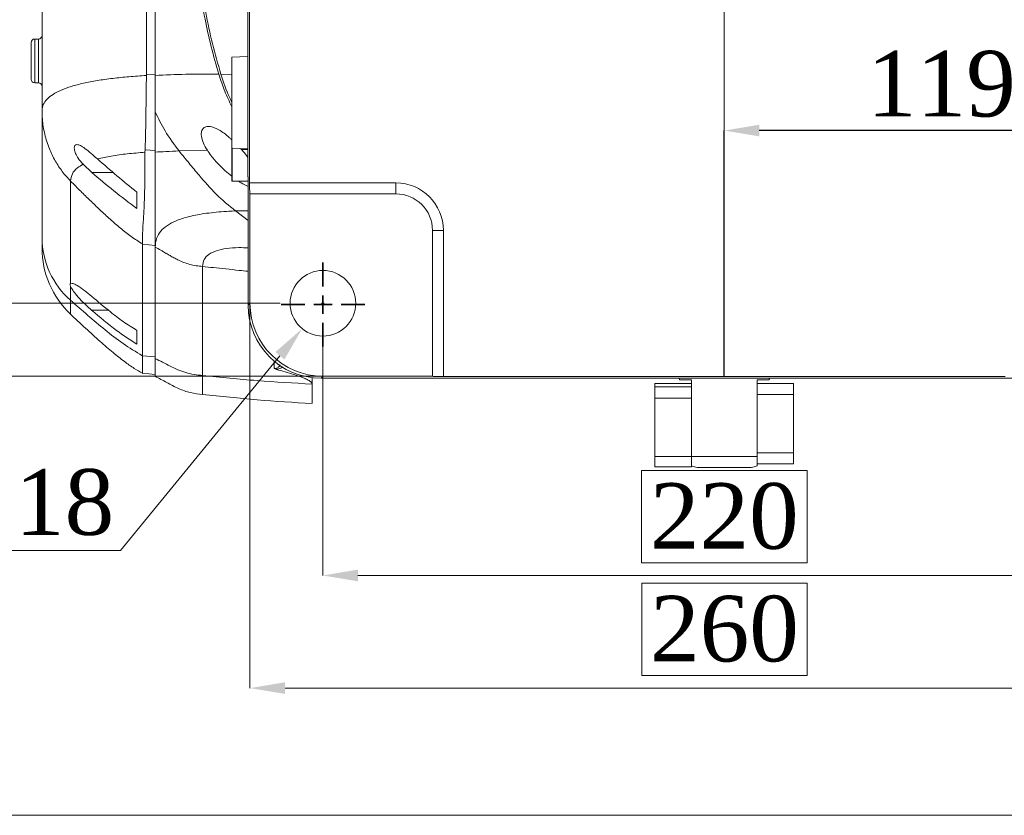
# Model space of a CAD drawing. Header units: millimetres. Extents: x 739 to 2419, y 424 to 1092.
# Tile 44 of 58: x 2087 to 2155, y 917 to 971. Entities that reach past the tile are written whole.
import ezdxf

# ---------------------------------------------------------------- set-up
doc = ezdxf.new("R2010")
doc.units = ezdxf.units.MM
doc.header["$PDSIZE"] = -1
doc.layers.add('5', color=7, linetype='Continuous', lineweight=35)
doc.styles.add('SLDTEXTSTYLE0', font='TXT', dxfattribs={"width": 0.7})
doc.styles.get("Standard").update_dxf_attribs({"font": 'times.ttf'})
doc.dimstyles.new('SLDDIMSTYLE1', dxfattribs={"dimtxt": 3.5, "dimasz": 2.4, "dimexe": 0, "dimexo": 0.0625, "dimgap": 0.875, "dimtad": 0, "dimtih": 1, "dimtoh": 1, "dimdec": 4, "dimlfac": 7, "dimzin": 12, "dimdsep": 46, "dimtxsty": 'SLDTEXTSTYLE0', "dimsah": 1, "dimcen": 0.09, "dimazin": 3, "dimtfac": 1, "dimtdec": 3, "dimtofl": 0, "dimtmove": 0, "dimatfit": 3, "dimfxl": 1, "dimfrac": 2, "dimtolj": 1, "dimtzin": 12, "dimlwd": 5, "dimlwe": 5, "dimarcsym": 0})
doc.dimstyles.new('SLDDIMSTYLE3', dxfattribs={"dimtxt": 3.5, "dimasz": 2.4, "dimexe": 0, "dimexo": 0.0625, "dimgap": 0.875, "dimtad": 2, "dimlfac": 2, "dimrnd": 1e-09, "dimzin": 12, "dimdsep": 46, "dimtxsty": 'SLDTEXTSTYLE0', "dimsah": 1, "dimcen": 0.09, "dimadec": 0, "dimazin": 3, "dimtfac": 1, "dimtdec": 3, "dimtofl": 0, "dimtmove": 0, "dimatfit": 3, "dimfxl": 1, "dimfrac": 2, "dimtolj": 1, "dimtzin": 12, "dimlwd": 5, "dimlwe": 5, "dimarcsym": 0})
doc.dimstyles.new('SLDDIMSTYLE4', dxfattribs={"dimtxt": 3.5, "dimasz": 2.4, "dimexe": 0, "dimexo": 0.0625, "dimgap": 0.875, "dimtad": 2, "dimlfac": 2, "dimrnd": 1e-09, "dimzin": 12, "dimdsep": 46, "dimtxsty": 'SLDTEXTSTYLE0', "dimsah": 1, "dimcen": 0.09, "dimadec": 0, "dimazin": 3, "dimtfac": 1, "dimtdec": 3, "dimtmove": 0, "dimatfit": 0, "dimfxl": 1, "dimfrac": 2, "dimtolj": 1, "dimtzin": 12, "dimarcsym": 0})

# ---------------------------------------------------------------- blocks, each defined once
blk = doc.blocks.new('*D123')
at = {"layer": '5', "color": 0, "lineweight": 5}
for p, q in [((2103.173, 979.24), (2084.224, 979.24)), ((2084.224, 954.14), (2084.224, 976.84)), ((2105.324, 951.74), (2084.224, 951.74))]:
    blk.add_line(p, q, dxfattribs=at)
at = {"layer": '5', "color": 0}
for points in [[(2084.624, 976.84), (2083.824, 976.84), (2084.224, 979.24)], [(2083.824, 954.14), (2084.624, 954.14), (2084.224, 951.74)]]:
    blk.add_solid(points, dxfattribs=at)
at = {"layer": 'Defpoints', "color": 0}
for p in [(2084.224, 979.24), (2103.236, 979.24), (2105.387, 951.74)]:
    blk.add_point(p, dxfattribs=at)
at = {"layer": '5', "color": 0, "lineweight": 5, "insert": (2078.771, 965.49), "char_height": 4.5, "attachment_point": 2, "rotation": 90}
blk.add_mtext('\\A1;110', dxfattribs=at)
blk = doc.blocks.new('*D124')
at = {"layer": '5', "color": 0, "lineweight": -2}
for p, q in [((2135.762, 946.776), (2135.762, 963.582)), ((2163.112, 963.582), (2138.162, 963.582)), ((2165.512, 958.177), (2165.512, 963.582))]:
    blk.add_line(p, q, dxfattribs=at)
at = {"layer": '5', "color": 0}
for points in [[(2138.162, 963.982), (2138.162, 963.182), (2135.762, 963.582)], [(2163.112, 963.182), (2163.112, 963.982), (2165.512, 963.582)]]:
    blk.add_solid(points, dxfattribs=at)
at = {"layer": 'Defpoints', "color": 0}
for p in [(2135.762, 963.582), (2165.512, 958.115), (2135.762, 946.714)]:
    blk.add_point(p, dxfattribs=at)
at = {"layer": '5', "color": 0, "lineweight": 5, "insert": (2150.637, 969.048), "char_height": 4.5, "attachment_point": 2}
blk.add_mtext('\\A1;119', dxfattribs=at)
blk = doc.blocks.new('*D125')
at = {"layer": '5', "color": 0, "lineweight": 5}
for p, q in [((2105.324, 1006.74), (2076.387, 1006.74)), ((2076.387, 1004.34), (2076.387, 954.14)), ((2075.512, 984.909), (2069.184, 984.909)), ((2069.184, 984.909), (2069.184, 973.571)), ((2075.512, 973.571), (2075.512, 984.909)), ((2069.184, 973.571), (2075.512, 973.571)), ((2105.324, 951.74), (2076.387, 951.74))]:
    blk.add_line(p, q, dxfattribs=at)
at = {"layer": '5', "color": 0}
for points in [[(2076.787, 1004.34), (2075.987, 1004.34), (2076.387, 1006.74)], [(2075.987, 954.14), (2076.787, 954.14), (2076.387, 951.74)]]:
    blk.add_solid(points, dxfattribs=at)
at = {"layer": 'Defpoints', "color": 0}
for p in [(2105.387, 1006.74), (2076.387, 951.74), (2105.387, 951.74)]:
    blk.add_point(p, dxfattribs=at)
at = {"layer": '5', "color": 0, "lineweight": 5, "insert": (2070.059, 979.24), "char_height": 4.5, "attachment_point": 2, "rotation": 90}
blk.add_mtext('\\A1;220', dxfattribs=at)
blk = doc.blocks.new('*D127')
at = {"layer": '5', "color": 0, "lineweight": 5}
for p, q in [((2108.198, 1011.74), (2067.364, 1011.74)), ((2067.364, 1009.34), (2067.364, 949.14)), ((2066.489, 985.01), (2060.161, 985.01)), ((2060.161, 985.01), (2060.161, 973.673)), ((2066.489, 973.673), (2066.489, 985.01)), ((2060.161, 973.673), (2066.489, 973.673)), ((2108.198, 946.74), (2067.364, 946.74))]:
    blk.add_line(p, q, dxfattribs=at)
at = {"layer": '5', "color": 0}
for points in [[(2067.764, 1009.34), (2066.964, 1009.34), (2067.364, 1011.74)], [(2066.964, 949.14), (2067.764, 949.14), (2067.364, 946.74)]]:
    blk.add_solid(points, dxfattribs=at)
at = {"layer": 'Defpoints', "color": 0}
for p in [(2108.26, 1011.74), (2067.364, 946.74), (2108.26, 946.74)]:
    blk.add_point(p, dxfattribs=at)
at = {"layer": '5', "color": 0, "lineweight": 5, "insert": (2061.036, 979.342), "char_height": 4.5, "attachment_point": 2, "rotation": 90}
blk.add_mtext('\\A1;260', dxfattribs=at)
blk = doc.blocks.new('*D128')
at = {"layer": '5', "color": 0, "lineweight": 5}
for p, q in [((2116.324, 1024.24), (2059.049, 1024.24)), ((2059.049, 1021.84), (2059.049, 949.14)), ((2108.198, 946.74), (2059.049, 946.74))]:
    blk.add_line(p, q, dxfattribs=at)
at = {"layer": '5', "color": 0}
for points in [[(2059.449, 1021.84), (2058.649, 1021.84), (2059.049, 1024.24)], [(2058.649, 949.14), (2059.449, 949.14), (2059.049, 946.74)]]:
    blk.add_solid(points, dxfattribs=at)
at = {"layer": 'Defpoints', "color": 0}
for p in [(2116.387, 1024.24), (2059.049, 946.74), (2108.26, 946.74)]:
    blk.add_point(p, dxfattribs=at)
at = {"layer": '5', "color": 0, "lineweight": 5, "insert": (2053.596, 979.183), "char_height": 4.5, "attachment_point": 2, "rotation": 90}
blk.add_mtext('\\A1;310', dxfattribs=at)
blk = doc.blocks.new('*D129')
at = {"layer": '5', "color": 0, "lineweight": 5}
for p, q in [((2108.262, 948.802), (2108.262, 933.082)), ((2163.262, 948.802), (2163.262, 933.082)), ((2141.431, 940.284), (2130.093, 940.284)), ((2130.093, 940.284), (2130.093, 933.957)), ((2141.431, 933.957), (2141.431, 940.284)), ((2130.093, 933.957), (2141.431, 933.957)), ((2110.662, 933.082), (2160.862, 933.082))]:
    blk.add_line(p, q, dxfattribs=at)
at = {"layer": '5', "color": 0}
for points in [[(2110.662, 933.482), (2110.662, 932.682), (2108.262, 933.082)], [(2160.862, 932.682), (2160.862, 933.482), (2163.262, 933.082)]]:
    blk.add_solid(points, dxfattribs=at)
at = {"layer": 'Defpoints', "color": 0}
for p in [(2108.262, 948.865), (2163.262, 948.865), (2163.262, 933.082)]:
    blk.add_point(p, dxfattribs=at)
at = {"layer": '5', "color": 0, "lineweight": 5, "insert": (2135.762, 939.409), "char_height": 4.5, "attachment_point": 2}
blk.add_mtext('\\A1;220', dxfattribs=at)
blk = doc.blocks.new('*D130')
at = {"layer": '5', "color": 0, "lineweight": 5}
for p, q in [((2168.288, 959.927), (2168.288, 925.361)), ((2103.262, 951.676), (2103.262, 925.361)), ((2141.444, 932.564), (2130.106, 932.564)), ((2130.106, 932.564), (2130.106, 926.236)), ((2141.444, 926.236), (2141.444, 932.564)), ((2130.106, 926.236), (2141.444, 926.236)), ((2105.662, 925.361), (2165.888, 925.361))]:
    blk.add_line(p, q, dxfattribs=at)
at = {"layer": '5', "color": 0}
for points in [[(2105.662, 925.761), (2105.662, 924.961), (2103.262, 925.361)], [(2165.888, 924.961), (2165.888, 925.761), (2168.288, 925.361)]]:
    blk.add_solid(points, dxfattribs=at)
at = {"layer": 'Defpoints', "color": 0}
for p in [(2168.288, 959.99), (2103.262, 951.738), (2168.288, 925.361)]:
    blk.add_point(p, dxfattribs=at)
at = {"layer": '5', "color": 0, "lineweight": 5, "insert": (2135.775, 931.689), "char_height": 4.5, "attachment_point": 2}
blk.add_mtext('\\A1;260', dxfattribs=at)
blk = doc.blocks.new('*D131')
at = {"layer": '5', "color": 0, "lineweight": 5}
for p, q in [((2108.172, 951.74), (2108.352, 951.74)), ((2108.262, 951.65), (2108.262, 951.83)), ((2094.38, 934.802), (2105.314, 948.144)), ((2075.904, 934.802), (2094.38, 934.802))]:
    blk.add_line(p, q, dxfattribs=at)
at = {"layer": '5', "color": 0}
blk.add_solid([(2105.624, 947.89), (2105.005, 948.397), (2106.836, 950)], dxfattribs=at)
at = {"layer": 'Defpoints', "color": 0}
for p in [(2109.688, 953.48), (2106.836, 950)]:
    blk.add_point(p, dxfattribs=at)
at = {"layer": '5', "color": 0, "lineweight": 5, "insert": (2084.704, 938.024), "char_height": 4.5, "attachment_point": 5}
blk.add_mtext('\\A1;4x%%c18', dxfattribs=at)
blk = doc.blocks.new('SW_CENTERMARKSYMBOL_1')
at = {"layer": '5', "color": 0}
for p, q in [((0, 2.5), (0, 5.75)), ((-2.5, 0), (-5.75, 0)), ((0, 0), (-1.25, 0)), ((0, 0), (0, 1.25)), ((0, 0), (0, -1.25)), ((0, 0), (1.25, 0)), ((2.5, 0), (5.75, 0)), ((0, -2.5), (0, -5.75))]:
    blk.add_line(p, q, dxfattribs=at)

msp = doc.modelspace()

# ---------------------------------------------------------------- linework, layer by layer
at = {"color": 7, "linetype": 'Continuous', "lineweight": 5}
for p, q in [((2103.235794, 959.989941), (2103.235794, 998.489941)), ((2103.117957, 963.47838), (2103.117957, 995.001502)), ((2089.01198, 978.289395), (2089.01198, 964.954692)), ((2088.26198, 967.104524), (2088.26198, 969.604524)), ((2088.76198, 969.854524), (2088.51198, 969.854524)), ((2103.117957, 968.653563), (2102.01198, 968.614941)), ((2102.01198, 962.364941), (2102.01198, 968.614941)), ((2088.51198, 966.854524), (2088.76198, 966.854524)), ((2096.163013, 967.421655), (2096.162781, 967.355962)), ((2096.163013, 967.421655), (2096.76198, 967.403897)), ((2089.01198, 964.954692), (2089.01198, 956.212974)), ((2103.117957, 960.408682), (2103.117957, 963.47838)), ((2096.072286, 962.259628), (2096.067369, 962.089777)), ((2096.072286, 962.259628), (2096.76198, 962.208481)), ((2098.402747, 962.180279), (2100.339315, 962.230607)), ((2102.01198, 960.139941), (2102.01198, 962.383828)), ((2102.01198, 962.364941), (2103.117957, 962.326319)), ((2102.614542, 962.343899), (2102.680459, 962.274947)), ((2092.649609, 961.766131), (2092.803441, 961.631081)), ((2092.417642, 960.713751), (2091.828247, 961.268758)), ((2090.969031, 960.117112), (2090.969031, 953.103635)), ((2102.03698, 960.114941), (2103.13105, 960.114941)), ((2103.13105, 960.404902), (2103.117957, 960.408682)), ((2103.13105, 951.607298), (2103.13105, 960.404902)), ((2103.235794, 959.989941), (2113.26198, 959.989941)), ((2113.26198, 959.989941), (2113.26198, 959.239941)), ((2095.51198, 959.347553), (2095.51198, 958.229024)), ((2103.26198, 959.239941), (2103.255433, 959.239941)), ((2103.26198, 951.738228), (2103.26198, 959.239941)), ((2103.26198, 959.239941), (2113.26198, 959.239941)), ((2115.76198, 956.739941), (2115.76198, 946.739941)), ((2116.51198, 956.739941), (2115.76198, 956.739941)), ((2116.51198, 956.739941), (2116.51198, 946.713755)), ((2095.891469, 955.808496), (2095.891424, 955.783173)), ((2095.891424, 955.783173), (2096.76198, 955.711657)), ((2095.891424, 955.783173), (2095.891698, 948.148889)), ((2096.76198, 955.594285), (2096.76198, 947.960146)), ((2100.01198, 954.263341), (2100.01198, 946.786686)), ((2090.969031, 952.894588), (2090.969031, 951.947805)), ((2103.13105, 951.607298), (2103.26198, 951.738228)), ((2090.969905, 950.997684), (2090.969912, 950.997009)), ((2095.51198, 949.880678), (2095.51198, 948.934717)), ((2095.891439, 948.148911), (2096.76198, 948.077396)), ((2096.76198, 948.077396), (2096.76198, 948.047402)), ((2095.885259, 946.941846), (2096.76198, 946.865143)), ((2107.51198, 946.647261), (2107.51198, 946.199826)), ((2108.260266, 946.739941), (2108.129337, 946.609011)), ((2113.511974, 946.609011), (2108.129337, 946.609011)), ((2115.76198, 946.739941), (2108.260266, 946.739941)), ((2113.51198, 946.595918), (2113.511974, 946.609011)), ((2120.000418, 946.595918), (2113.51198, 946.595918)), ((2115.76198, 946.733395), (2115.76198, 946.739941)), ((2155.01198, 946.713755), (2116.51198, 946.713755)), ((2151.523541, 946.595918), (2120.000418, 946.595918)), ((2138.819724, 946.489941), (2138.886608, 946.595918)), ((2158.01198, 946.595918), (2151.523541, 946.595918)), ((2133.51198, 946.233865), (2131.01198, 946.233865)), ((2131.01198, 946.019021), (2131.01198, 946.233865)), ((2131.01198, 946.019021), (2133.51198, 946.019021)), ((2131.01198, 945.239785), (2131.01198, 946.019021)), ((2133.51198, 946.489941), (2132.704236, 946.489941)), ((2133.51198, 945.596927), (2133.51198, 946.489941)), ((2138.01198, 946.489941), (2138.819724, 946.489941)), ((2138.01198, 941.239941), (2138.01198, 946.489941)), ((2138.01198, 946.239941), (2140.51198, 946.239941)), ((2140.51198, 946.239941), (2140.51198, 945.489941)), ((2133.51198, 945.239785), (2131.01198, 945.239785)), ((2131.01198, 941.24295), (2131.01198, 945.239785)), ((2133.51198, 945.596927), (2133.51198, 945.239785)), ((2133.51198, 943.365605), (2133.51198, 945.239785)), ((2140.51198, 945.489941), (2138.01198, 945.489941)), ((2138.01198, 945.489941), (2138.01198, 941.489941)), ((2140.51198, 945.489941), (2140.51198, 941.489941)), ((2133.51198, 941.239941), (2133.51198, 943.365605)), ((2131.01198, 941.24295), (2133.51198, 941.24295)), ((2131.01198, 940.522779), (2131.01198, 941.24295)), ((2133.51198, 941.239941), (2138.01198, 941.239941)), ((2133.51198, 940.594297), (2133.51198, 941.239941)), ((2138.01198, 941.489941), (2140.51198, 941.489941)), ((2138.01198, 941.239941), (2138.01198, 940.594297)), ((2140.51198, 941.489941), (2140.51198, 940.739941)), ((2131.01198, 940.522779), (2133.51198, 940.522779)), ((2133.51198, 940.585593), (2133.51198, 940.522779)), ((2140.51198, 940.739941), (2138.01198, 940.739941)), ((2137.51198, 940.489941), (2134.01198, 940.489941))]:
    msp.add_line(p, q, dxfattribs=at)
at = {"color": 8, "linetype": 'Continuous', "lineweight": 5}
for p, q in [((2088.51198, 969.854524), (2088.51198, 966.854524)), ((2088.76198, 966.854524), (2088.76198, 969.854524)), ((2101.270396, 967.441363), (2102.01198, 967.423312)), ((2102.03698, 962.393888), (2102.03698, 960.114941)), ((2102.680459, 962.274947), (2103.117957, 962.28572)), ((2092.417642, 960.713751), (2093.871149, 960.713751)), ((2102.267117, 958.072268), (2103.13105, 958.088624)), ((2103.13105, 957.415752), (2102.267117, 958.072268)), ((2092.408575, 951.269663), (2093.553678, 951.269663)), ((2104.916217, 947.289362), (2104.916217, 947.778253))]:
    msp.add_line(p, q, dxfattribs=at)
at = {"color": 3, "lineweight": 5}
msp.add_lwpolyline([(2034.624306, 1065.773218), (2366.520641, 1065.773218), (2366.520641, 916.640678), (2034.624306, 916.640678)], close=True, dxfattribs=at)
at = {"color": 7, "linetype": 'Continuous', "lineweight": 5}
msp.add_circle((2108.26198, 951.739941), 2.25, dxfattribs=at)
for centre, radius, start, end in [((2088.51198, 969.604524), 0.25, 90, 180), ((2088.76198, 970.104524), 0.25, 270, 0), ((2088.51198, 967.104524), 0.25, 180, 270), ((2088.76198, 966.604524), 0.25, 0, 90), ((2102.03698, 960.139941), 0.025, 180, 270), ((2113.26198, 956.739941), 3.25, 0, 90), ((2113.26198, 956.739941), 2.5, 0, 90), ((2094.720055, 956.250519), 5.708199, 180.37686438, 228.91870455), ((2095.261944, 955.528222), 6.249964, 179.99920991, 226.54953956)]:
    msp.add_arc(centre, radius, start, end, dxfattribs=at)
for centre, major_axis, ratio, start_param, end_param in [((2103.255433, 959.989941), (0, 0.75), 0.026185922, 1.570796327, 3.141592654), ((2108.132764, 951.610725), (3.537957, 3.537957), 0.999315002, 2.356537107, 3.926648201), ((2108.263694, 951.741655), (3.537957, 3.537957), 0.999315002, 2.356537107, 3.926648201), ((2116.51198, 946.733395), (0.75, 0), 0.026185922, 3.141592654, 4.71238898)]:
    msp.add_ellipse(centre, major_axis=major_axis, ratio=ratio, start_param=start_param, end_param=end_param, dxfattribs=at)
for points, knots in [([(2096.182021, 980.108719), (2096.182048, 979.459054), (2096.182103, 978.15589), (2096.180456, 976.210066), (2096.178318, 974.275609), (2096.174757, 972.15776), (2096.169531, 969.865176), (2096.165188, 968.237196), (2096.163013, 967.421655)], [0, 0, 0, 0, 0.149970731, 0.30082671, 0.4507218, 0.601167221, 0.800203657, 1, 1, 1, 1]), ([(2096.76198, 980.114586), (2096.76198, 979.464935), (2096.76198, 978.161866), (2096.76198, 976.215954), (2096.76198, 974.281315), (2096.76198, 972.151994), (2096.76198, 969.837014), (2096.76198, 968.187769), (2096.76198, 967.361538)], [0, 0, 0, 0, 0.149203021, 0.299271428, 0.448400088, 0.598071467, 0.798643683, 1, 1, 1, 1]), ([(2096.76198, 980.110413), (2096.76198, 979.493428), (2096.76198, 978.252636), (2096.76198, 976.39708), (2096.76198, 974.554932), (2096.76198, 972.733422), (2096.76198, 970.938169), (2096.76198, 969.160697), (2096.76198, 967.991787), (2096.76198, 967.403897)], [0, 0, 0, 0, 0.142215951, 0.286004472, 0.429003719, 0.570800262, 0.713927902, 0.856123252, 1, 1, 1, 1]), ([(2101.127693, 967.443102), (2100.947848, 968.066743), (2100.587697, 969.315619), (2100.153673, 971.287646), (2099.804744, 973.348723), (2099.559378, 975.500476), (2099.409199, 977.670694), (2099.398612, 979.124641), (2099.393312, 979.85247)], [0, 0, 0, 0, 0.1547941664, 0.3099841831, 0.4813705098, 0.6532315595, 0.826411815, 1, 1, 1, 1]), ([(2099.515696, 979.836995), (2099.519624, 979.188012), (2099.527488, 977.888745), (2099.653088, 975.875393), (2099.870413, 973.799344), (2100.211273, 971.663627), (2100.663297, 969.536924), (2101.067812, 968.140635), (2101.270396, 967.441363)], [0, 0, 0, 0, 0.154909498, 0.310130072, 0.481364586, 0.653049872, 0.826244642, 1, 1, 1, 1]), ([(2089.01198, 964.954692), (2089.031306, 965.097034), (2089.072583, 965.401057), (2089.350468, 965.756991), (2089.765618, 966.084025), (2090.332163, 966.370299), (2091.033519, 966.621184), (2091.862638, 966.836447), (2092.80918, 967.017732), (2093.851458, 967.163564), (2094.974046, 967.27909), (2095.761394, 967.330005), (2096.162781, 967.355962)], [0, 0, 0, 0, 0.064399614, 0.137549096, 0.219587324, 0.310323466, 0.409370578, 0.516220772, 0.630288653, 0.750937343, 0.873028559, 1, 1, 1, 1]), ([(2096.162781, 967.355962), (2096.160958, 967.129894), (2096.157309, 966.677562), (2096.145397, 965.814276), (2096.134094, 964.944398), (2096.119092, 964.099575), (2096.109148, 963.432675), (2096.096205, 962.802194), (2096.080275, 962.440858), (2096.072286, 962.259628)], [0, 0, 0, 0, 0.1056580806, 0.2114076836, 0.4300477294, 0.5720809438, 0.7149112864, 0.8570127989, 1, 1, 1, 1]), ([(2096.76198, 967.361538), (2097.457338, 967.392237), (2098.874564, 967.454804), (2100.367343, 967.447051), (2101.127693, 967.443102)], [0, 0, 0, 0, 0.490647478, 1, 1, 1, 1]), ([(2096.76198, 967.403897), (2096.76198, 967.13897), (2096.76198, 966.593395), (2096.76198, 965.838532), (2096.76198, 965.116752), (2096.76198, 964.378233), (2096.76198, 963.624653), (2096.76198, 962.858421), (2096.76198, 962.423956), (2096.76198, 962.208481)], [0, 0, 0, 0, 0.1217560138, 0.2507363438, 0.3730151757, 0.5004162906, 0.6662318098, 0.8344657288, 1, 1, 1, 1]), ([(2096.76198, 967.361538), (2096.76198, 967.100396), (2096.76198, 966.574742), (2096.76198, 965.730556), (2096.76198, 965.184885), (2096.76198, 964.865215)], [0, 0, 0, 0, 0.290223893, 0.584191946, 1, 1, 1, 1]), ([(2102.01198, 965.212625), (2101.844654, 965.568484), (2101.503693, 966.29362), (2101.254563, 967.055244), (2101.127693, 967.443102)], [0, 0, 0, 0, 0.490748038, 1, 1, 1, 1]), ([(2101.270396, 967.441363), (2101.442767, 966.903623), (2101.650375, 966.255956), (2101.95951, 965.652374), (2102.01198, 965.549928)], [0, 0, 0, 0, 0.830270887, 1, 1, 1, 1]), ([(2089.01198, 964.954692), (2089.016478, 964.762172), (2089.025048, 964.395345), (2089.091798, 963.854363), (2089.192964, 963.334118), (2089.335047, 962.820038), (2089.558036, 962.200176), (2089.896801, 961.5033), (2090.379757, 960.758324), (2090.773531, 960.329843), (2090.969031, 960.117112)], [0, 0, 0, 0, 0.107913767, 0.205619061, 0.305196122, 0.404856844, 0.504360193, 0.674188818, 0.838242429, 1, 1, 1, 1]), ([(2098.402747, 962.180279), (2098.066018, 962.633678), (2097.437958, 963.479347), (2096.976179, 964.42607), (2096.76198, 964.865215)], [0, 0, 0, 0, 0.536142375, 1, 1, 1, 1]), ([(2096.76198, 964.865215), (2096.76198, 964.595098), (2096.76198, 964.052946), (2096.76198, 963.33547), (2096.76198, 962.666044), (2096.76198, 962.290756), (2096.76198, 962.102526)], [0, 0, 0, 0, 0.256263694, 0.514345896, 0.756414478, 1, 1, 1, 1]), ([(2100.339315, 962.230607), (2100.240615, 962.393489), (2100.042578, 962.720304), (2099.913278, 963.188677), (2099.930609, 963.544875), (2100.06758, 963.776012), (2100.341988, 963.897341), (2100.714522, 963.834469), (2101.122554, 963.638991), (2101.483863, 963.399371), (2101.78256, 963.164693), (2101.960167, 962.997062), (2102.01198, 962.94816)], [0, 0, 0, 0, 0.104498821, 0.20967146, 0.304150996, 0.396664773, 0.500613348, 0.658058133, 0.757758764, 0.857542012, 0.958441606, 1, 1, 1, 1]), ([(2091.828247, 961.268758), (2091.707726, 961.404738), (2091.497242, 961.642224), (2091.294962, 962.015046), (2091.210893, 962.30556), (2091.22548, 962.505885), (2091.313742, 962.611656), (2091.473558, 962.624995), (2091.716801, 962.526322), (2092.058723, 962.286992), (2092.385708, 962.003167), (2092.597172, 961.813229), (2092.649609, 961.766131)], [0, 0, 0, 0, 0.124021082, 0.216598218, 0.309717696, 0.39152499, 0.472627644, 0.562589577, 0.668334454, 0.79580051, 0.949365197, 1, 1, 1, 1]), ([(2096.76198, 962.208481), (2096.76198, 961.735775), (2096.76198, 960.795031), (2096.76198, 959.538488), (2096.76198, 958.440946), (2096.76198, 957.485496), (2096.76198, 956.622396), (2096.76198, 956.008944), (2096.76198, 955.711657)], [0, 0, 0, 0, 0.167776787, 0.333896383, 0.499907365, 0.661613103, 0.836013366, 1, 1, 1, 1]), ([(2096.76198, 962.102526), (2097.003319, 962.116668), (2097.54258, 962.14827), (2098.096646, 962.168888), (2098.402747, 962.180279)], [0, 0, 0, 0, 0.44753539, 1, 1, 1, 1]), ([(2096.76198, 962.102526), (2096.76198, 961.493648), (2096.76198, 960.275591), (2096.76198, 958.901704), (2096.76198, 957.878336), (2096.76198, 956.85302), (2096.76198, 956.097956), (2096.76198, 955.594285)], [0, 0, 0, 0, 0.216980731, 0.434068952, 0.575397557, 0.716765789, 1, 1, 1, 1]), ([(2102.267117, 958.072268), (2101.815427, 958.443177), (2100.913119, 959.184115), (2099.918622, 960.346165), (2099.082374, 961.342117), (2098.629307, 961.90087), (2098.402747, 962.180279)], [0, 0, 0, 0, 0.309609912, 0.61848559, 0.809220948, 1, 1, 1, 1]), ([(2102.01198, 960.450433), (2101.862096, 960.571993), (2101.542541, 960.831161), (2101.065334, 961.306678), (2100.649965, 961.78663), (2100.427097, 962.10515), (2100.339315, 962.230607)], [0, 0, 0, 0, 0.250277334, 0.533594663, 0.816295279, 1, 1, 1, 1]), ([(2102.680459, 962.274947), (2102.799354, 962.141579), (2102.952052, 961.970292), (2103.087887, 961.7828), (2103.117957, 961.741294)], [0, 0, 0, 0, 0.778625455, 1, 1, 1, 1]), ([(2092.803441, 961.631081), (2093.114712, 961.703578), (2093.756117, 961.852966), (2094.858136, 961.995394), (2095.658101, 962.057833), (2096.067369, 962.089777)], [0, 0, 0, 0, 0.315296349, 0.6497005, 1, 1, 1, 1]), ([(2092.803441, 961.631081), (2093.249016, 961.244635), (2094.140232, 960.471685), (2095.054708, 959.722282), (2095.51198, 959.347553)], [0, 0, 0, 0, 0.499962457, 1, 1, 1, 1]), ([(2096.067369, 962.089777), (2096.065657, 961.479578), (2096.062484, 960.348339), (2096.036348, 958.942679), (2095.985288, 957.808525), (2095.904213, 956.833311), (2095.895709, 956.15011), (2095.891457, 955.808497)], [0, 0, 0, 0, 0.225269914, 0.417623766, 0.610964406, 0.805474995, 1, 1, 1, 1]), ([(2090.969031, 960.117112), (2090.995517, 960.289539), (2091.051155, 960.651739), (2091.387382, 961.008097), (2091.691884, 961.188133), (2091.828247, 961.268758)], [0, 0, 0, 0, 0.3340887, 0.701789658, 1, 1, 1, 1]), ([(2090.969031, 960.117112), (2091.20263, 959.882752), (2091.64591, 959.438027), (2092.31645, 958.77894), (2092.982648, 958.13914), (2093.673308, 957.500477), (2094.38223, 956.88475), (2095.11065, 956.30274), (2095.632467, 955.972439), (2095.891465, 955.808499)], [0, 0, 0, 0, 0.151400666, 0.287299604, 0.430185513, 0.574018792, 0.717632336, 0.85985061, 1, 1, 1, 1]), ([(2095.51198, 958.229024), (2094.983596, 958.628595), (2093.925628, 959.428644), (2092.920684, 960.285058), (2092.417642, 960.713751)], [0, 0, 0, 0, 0.499432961, 1, 1, 1, 1]), ([(2103.13105, 959.758442), (2103.071427, 959.782741), (2102.894567, 959.854816), (2102.671338, 959.978692), (2102.509567, 960.09359), (2102.479505, 960.114941)], [0, 0, 0, 0, 0.2928224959, 0.8685884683, 1, 1, 1, 1]), ([(2096.76198, 955.594285), (2096.782467, 955.800164), (2096.824285, 956.220415), (2097.131134, 956.702491), (2097.59045, 957.10353), (2098.278457, 957.457489), (2099.225434, 957.74239), (2100.447002, 957.943794), (2101.491846, 958.033824), (2102.118003, 958.064874), (2102.267117, 958.072268)], [0, 0, 0, 0, 0.101998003, 0.208203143, 0.319239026, 0.435315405, 0.597692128, 0.767954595, 0.94474033, 1, 1, 1, 1]), ([(2089.01198, 956.212974), (2089.01198, 956.045113), (2089.01198, 955.691038), (2089.01198, 955.49658), (2089.01198, 955.546065), (2089.01198, 955.554012)], [0, 0, 0, 0, 0.43074326, 0.908580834, 1, 1, 1, 1]), ([(2096.76198, 955.594285), (2096.890594, 955.521039), (2097.047915, 955.431445), (2097.24012, 955.32032), (2097.348297, 955.257576), (2097.440832, 955.203826), (2097.588283, 955.118304), (2097.776524, 955.009444), (2098.042152, 954.861441), (2098.350567, 954.701409), (2098.713379, 954.538449), (2099.135308, 954.398846), (2099.570896, 954.310329), (2099.864936, 954.279005), (2100.01198, 954.263341)], [0, 0, 0, 0, 0.1250727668, 0.1529883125, 0.1876123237, 0.2307507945, 0.243418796, 0.3316553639, 0.4145046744, 0.5003517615, 0.6252293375, 0.7501919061, 0.8750758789, 1, 1, 1, 1]), ([(2090.969031, 952.894588), (2090.950522, 952.948078), (2090.915526, 953.049218), (2090.951896, 953.086208), (2090.969031, 953.103635)], [0, 0, 0, 0, 0.528870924, 1, 1, 1, 1]), ([(2092.408575, 951.269663), (2092.288188, 951.37556), (2092.047552, 951.587232), (2091.667657, 951.965227), (2091.325891, 952.349075), (2091.075578, 952.684549), (2090.999819, 952.833895), (2090.969031, 952.894588)], [0, 0, 0, 0, 0.206007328, 0.411778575, 0.672521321, 0.866917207, 1, 1, 1, 1]), ([(2091.036193, 953.100495), (2091.062493, 953.102038), (2091.146255, 953.106954), (2091.452607, 952.943455), (2091.896461, 952.640644), (2092.248015, 952.348773), (2092.414902, 952.210219)], [0, 0, 0, 0, 0.109971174, 0.350239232, 0.691551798, 1, 1, 1, 1]), ([(2092.414902, 952.210219), (2092.838712, 951.854115), (2093.54342, 951.261988), (2094.568076, 950.472007), (2095.196901, 950.078066), (2095.51198, 949.880678)], [0, 0, 0, 0, 0.4294799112, 0.714135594, 1, 1, 1, 1]), ([(2095.891491, 948.148998), (2095.441163, 948.414382), (2094.539185, 948.945928), (2093.322398, 949.920472), (2092.132292, 950.919823), (2091.356814, 951.605118), (2090.969031, 951.947805)], [0, 0, 0, 0, 0.249485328, 0.499702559, 0.749822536, 1, 1, 1, 1]), ([(2090.929793, 951.02289), (2091.284641, 950.68902), (2091.964329, 950.049514), (2092.945945, 949.15868), (2093.831403, 948.393809), (2094.611166, 947.774097), (2095.286911, 947.2929), (2095.716806, 947.043062), (2095.911362, 946.929993)], [0, 0, 0, 0, 0.2261877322, 0.433248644, 0.6153635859, 0.7692631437, 0.8955759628, 1, 1, 1, 1]), ([(2095.51198, 948.934717), (2095.042838, 949.239842), (2093.951004, 949.949961), (2092.968764, 950.790365), (2092.408575, 951.269663)], [0, 0, 0, 0, 0.429681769, 1, 1, 1, 1]), ([(2095.891049, 946.944169), (2095.890968, 946.956462), (2095.890804, 946.98155), (2095.891279, 947.211826), (2095.891334, 947.579347), (2095.891231, 947.959071), (2095.891179, 948.148932)], [0, 0, 0, 0, 0.238730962, 0.48717604, 0.743589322, 1, 1, 1, 1]), ([(2100.01198, 946.786686), (2099.621878, 946.833605), (2098.842315, 946.927366), (2097.78791, 947.433992), (2097.10435, 947.78456), (2096.76198, 947.960146)], [0, 0, 0, 0, 0.333314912, 0.666082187, 1, 1, 1, 1]), ([(2096.76198, 946.768051), (2096.76198, 946.77605), (2096.76198, 946.794411), (2096.76198, 947.182333), (2096.76198, 947.700946), (2096.76198, 947.959902)], [0, 0, 0, 0, 0.278804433, 0.6398897, 1, 1, 1, 1]), ([(2105.067431, 947.20916), (2105.037361, 947.219455), (2104.971036, 947.242163), (2104.933696, 947.272362), (2104.916791, 947.288804), (2104.916217, 947.289362)], [0, 0, 0, 0, 0.444840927, 0.981138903, 1, 1, 1, 1]), ([(2096.76198, 946.739984), (2097.028271, 946.595939), (2097.558236, 946.309264), (2098.34166, 945.886333), (2099.165153, 945.582682), (2099.731856, 945.520648), (2100.01198, 945.489985)], [0, 0, 0, 0, 0.258403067, 0.514266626, 0.75989926, 1, 1, 1, 1]), ([(2107.51198, 946.199824), (2106.259687, 946.271132), (2103.754983, 946.413755), (2101.259687, 946.662372), (2100.01198, 946.786686)], [0, 0, 0, 0, 0.499976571, 1, 1, 1, 1]), ([(2105.067431, 947.20916), (2105.471224, 947.092397), (2106.10932, 946.907883), (2106.81691, 946.676711), (2107.198238, 946.513945), (2107.422006, 946.378067), (2107.507104, 946.268422), (2107.511209, 946.210095), (2107.511931, 946.199826)], [0, 0, 0, 0, 0.396805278, 0.627054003, 0.74437217, 0.861024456, 0.975534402, 1, 1, 1, 1]), ([(2132.638651, 946.595918), (2132.656858, 946.573435), (2132.683335, 946.540738), (2132.699261, 946.502032), (2132.704236, 946.489941)], [0, 0, 0, 0, 0.687607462, 1, 1, 1, 1]), ([(2107.51198, 944.886353), (2107.51198, 944.886607), (2107.51198, 944.887236), (2107.51198, 945.118028), (2107.51198, 945.532242), (2107.51198, 945.97686), (2107.51198, 946.199829)], [0, 0, 0, 0, 0.184187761, 0.454885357, 0.726633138, 1, 1, 1, 1]), ([(2100.01198, 945.489985), (2101.260134, 945.357493), (2103.755423, 945.092617), (2106.260135, 944.940843), (2107.51198, 944.864988)], [0, 0, 0, 0, 0.500204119, 1, 1, 1, 1]), ([(2133.51198, 940.594297), (2133.54836, 940.579682), (2133.710189, 940.51467), (2133.880256, 940.490043), (2134.011048, 940.489942), (2134.01198, 940.489941)], [0, 0, 0, 0, 0.223565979, 0.994469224, 1, 1, 1, 1]), ([(2137.51198, 940.489941), (2137.512912, 940.489942), (2137.643704, 940.490043), (2137.81377, 940.51467), (2137.975599, 940.579682), (2138.01198, 940.594297)], [0, 0, 0, 0, 0.0055307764, 0.7764340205, 1, 1, 1, 1])]:
    msp.add_open_spline(points, degree=3, knots=knots, dxfattribs=at)
at = {"color": 8, "linetype": 'Continuous', "lineweight": 5}
for points, knots in [([(2100.01198, 954.263341), (2100.035866, 954.431725), (2100.085393, 954.780859), (2100.437886, 955.12109), (2100.959469, 955.366413), (2101.658456, 955.507802), (2102.393226, 955.565024), (2102.916626, 955.549779), (2103.13105, 955.543533)], [0, 0, 0, 0, 0.148107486, 0.307089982, 0.478814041, 0.663945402, 0.862326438, 1, 1, 1, 1]), ([(2100.01198, 954.263341), (2100.260541, 954.237144), (2100.792234, 954.181108), (2101.627148, 954.092194), (2102.418109, 954.006765), (2102.926274, 953.954356), (2103.13105, 953.933236)], [0, 0, 0, 0, 0.239060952, 0.51137183, 0.803096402, 1, 1, 1, 1]), ([(2090.969912, 950.997009), (2090.969935, 950.993644), (2090.970034, 950.979599), (2090.970025, 951.071079), (2090.969841, 951.268734), (2090.969394, 951.559047), (2090.969153, 951.81738), (2090.969032, 951.946921)], [0, 0, 0, 0, 0.077081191, 0.321708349, 0.566337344, 0.782539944, 1, 1, 1, 1]), ([(2104.916217, 947.289362), (2104.92772, 947.283896), (2104.946417, 947.275011), (2104.977253, 947.267153), (2105.003463, 947.264106), (2105.028376, 947.264571), (2105.054354, 947.268786), (2105.091834, 947.280043), (2105.142001, 947.307264), (2105.223605, 947.375662), (2105.28339, 947.448151), (2105.318755, 947.505516), (2105.325532, 947.516509)], [0, 0, 0, 0, 0.063577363, 0.10333549, 0.12863773, 0.160079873, 0.190304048, 0.227517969, 0.326372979, 0.488457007, 0.901980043, 1, 1, 1, 1]), ([(2105.502264, 947.383825), (2105.461204, 947.354686), (2105.388965, 947.303419), (2105.250582, 947.244537), (2105.140742, 947.215996), (2105.075666, 947.209927), (2105.067431, 947.20916)], [0, 0, 0, 0, 0.377070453, 0.663390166, 0.957406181, 1, 1, 1, 1]), ([(2100.01198, 945.507247), (2100.01198, 945.501981), (2100.01198, 945.469658), (2100.01198, 945.644911), (2100.01198, 946.047839), (2100.01198, 946.53992), (2100.01198, 946.786665)], [0, 0, 0, 0, 0.060708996, 0.372611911, 0.685406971, 1, 1, 1, 1])]:
    msp.add_open_spline(points, degree=3, knots=knots, dxfattribs=at)
at = {"layer": '5', "color": 1, "lineweight": 5}
msp.add_line((2135.76198, 1011.766127), (2135.76198, 946.713755), dxfattribs=at)

# ---------------------------------------------------------------- block references
at = {"layer": '5', "lineweight": 5, "xscale": 0.5, "yscale": 0.5, "zscale": 0.5}
msp.add_blockref('SW_CENTERMARKSYMBOL_1', (2108.26198, 951.649941), dxfattribs=at)

# ---------------------------------------------------------------- dimensions: what is measured, and where the dimension line sits
at = {"layer": '5', "lineweight": 5}
for base, p1, p2, text, override, picture, middle in [((2059.049101, 946.739941), (2116.38698, 1024.239941), (2108.260266, 946.739941), '310', {"dimtxt": 4.5, "dimgap": 0.875, "dimtad": 2, "dimdec": 2, "dimlfac": 2, "dimpost": '<>', "dimtxsty": 'Standard', "dimse1": 0, "dimse2": 0, "dimsd1": 0, "dimsd2": 0, "dimtofl": 0, "dimtvp": 0.1, "dimfrac": 0}, '*D128', (2059.049101, 979.183185)), ((2067.364313, 946.739941), (2108.260266, 1011.739941), (2108.260266, 946.739941), '260', {"dimtxt": 4.5, "dimgap": -0.875, "dimtad": 2, "dimdec": 2, "dimlfac": 2, "dimpost": '<>', "dimtxsty": 'Standard', "dimse1": 0, "dimse2": 0, "dimsd1": 0, "dimsd2": 0, "dimtofl": 0, "dimtvp": 0.1, "dimfrac": 0}, '*D127', (2067.364313, 979.34158)), ((2076.38698, 951.739941), (2105.38698, 1006.739941), (2105.38698, 951.739941), '220', {"dimtxt": 4.5, "dimgap": -0.875, "dimtad": 2, "dimdec": 2, "dimlfac": 2, "dimpost": '<>', "dimtxsty": 'Standard', "dimse1": 0, "dimse2": 0, "dimsd1": 0, "dimsd2": 0, "dimtofl": 0, "dimtvp": 0.1, "dimfrac": 0}, '*D125', (2076.38698, 979.239941)), ((2084.223541, 979.239941), (2105.38698, 951.739941), (2103.235794, 979.239941), '110', {"dimtxt": 4.5, "dimgap": 0.875, "dimtad": 2, "dimdec": 2, "dimlfac": 2, "dimpost": '<>', "dimtxsty": 'Standard', "dimse1": 0, "dimse2": 0, "dimsd1": 0, "dimsd2": 0, "dimtofl": 0, "dimtvp": 0.1, "dimfrac": 0}, '*D123', (2084.223541, 965.489941))]:
    dim = msp.add_linear_dim(base=base, p1=p1, p2=p2, angle=90, text=text, dimstyle='SLDDIMSTYLE3', override=override, dxfattribs=at)
    dim.commit()
    dim.dimension.update_dxf_attribs({"geometry": picture, "text_midpoint": middle, "dimtype": 160})
for base, p1, p2, text, dimstyle, override, picture, middle in [((2135.76198, 963.582194), (2165.51198, 958.114941), (2135.76198, 946.713755), '119', 'SLDDIMSTYLE4', {"dimtxt": 4.5, "dimgap": 0.875, "dimtad": 2, "dimdec": 2, "dimlfac": 2, "dimpost": '<>', "dimtxsty": 'Standard', "dimse1": 0, "dimse2": 0, "dimsd1": 0, "dimsd2": 0, "dimtofl": 1, "dimtvp": 0.1, "dimfrac": 0}, '*D124', (2150.63698, 963.582194)), ((2168.288166, 925.3611), (2103.26198, 951.738228), (2168.288166, 959.989941), '260', 'SLDDIMSTYLE3', {"dimtxt": 4.5, "dimgap": -0.875, "dimtad": 1, "dimdec": 0, "dimlfac": 2, "dimpost": '<>', "dimtxsty": 'Standard', "dimse1": 0, "dimse2": 0, "dimsd1": 0, "dimsd2": 0, "dimtofl": 0, "dimtvp": 0.1, "dimfrac": 0}, '*D130', (2135.774895, 925.3611)), ((2163.26198, 933.081593), (2108.26198, 948.864941), (2163.26198, 948.864941), '220', 'SLDDIMSTYLE3', {"dimtxt": 4.5, "dimgap": -0.875, "dimtad": 1, "dimdec": 2, "dimlfac": 2, "dimpost": '<>', "dimtxsty": 'Standard', "dimse1": 0, "dimse2": 0, "dimsd1": 0, "dimsd2": 0, "dimtofl": 0, "dimtvp": 0.1, "dimfrac": 0}, '*D129', (2135.76198, 933.081593))]:
    dim = msp.add_linear_dim(base=base, p1=p1, p2=p2, text=text, dimstyle=dimstyle, override=override, dxfattribs=at)
    dim.commit()
    dim.dimension.update_dxf_attribs({"geometry": picture, "text_midpoint": middle, "dimtype": 160})
dim = msp.add_diameter_dim_2p(p1=(2109.688232, 953.480144), p2=(2106.835728, 949.999738), text='4x%%c18', dimstyle='SLDDIMSTYLE1', override={"dimtxt": 4.5, "dimgap": 0.875, "dimtad": 1, "dimtih": 1, "dimtoh": 1, "dimdec": 4, "dimlfac": 7, "dimpost": '<>', "dimtxsty": 'Standard', "dimcen": 0.09, "dimse1": 0, "dimse2": 0, "dimsd1": 0, "dimsd2": 0, "dimtix": 0, "dimtofl": 0, "dimatfit": 3, "dimtvp": 0.1, "dimfrac": 0}, dxfattribs=at)
dim.commit()
dim.dimension.update_dxf_attribs({"geometry": '*D131', "text_midpoint": (2094.379913, 934.80211), "dimtype": 163})

doc.saveas('drawing.dxf')
